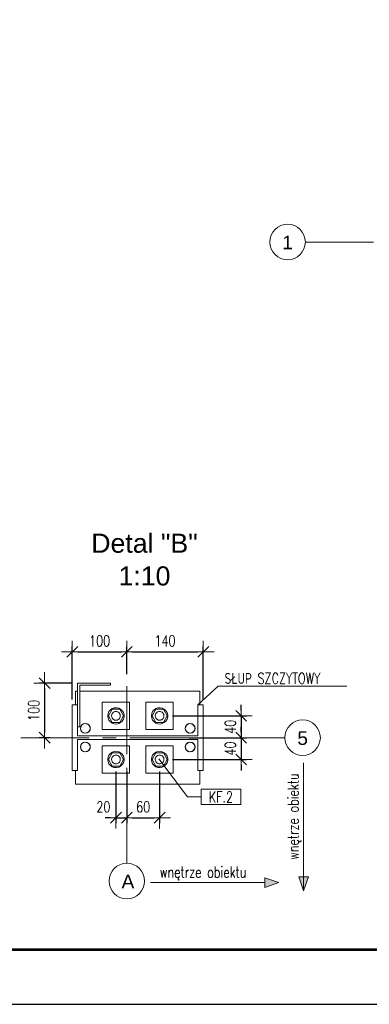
# Model space of a CAD drawing. Header units: millimetres. Extents: x 6807 to 7919, y 15387 to 15883.
# Tile 2 of 120: x 6908 to 6972, y 15387 to 15568. Entities that reach past the tile are written whole.
import ezdxf
from ezdxf.enums import TextEntityAlignment as Align

# ---------------------------------------------------------------- set-up
doc = ezdxf.new("R2010")
doc.units = ezdxf.units.MM
doc.header["$LTSCALE"] = 10
doc.linetypes.add('MITTE', pattern=[2, 1.25, -0.25, 0.25, -0.25])
doc.layers.get('Defpoints').update_dxf_attribs({"color": 1})
doc.layers.add('_FORMATKA', color=8, linetype='Continuous', plot=False)
for name, color, linetype, lineweight in [('_RAMKA', 7, 'Continuous', 35), ('PS_DIM', 4, 'Continuous', 13), ('PS_Object', 30, 'Continuous', 13), ('PS_Pos', 1, 'Continuous', 15), ('PS_SOLID', 7, 'Continuous', 30), ('PS_TEXT', 3, 'Continuous', 18)]:
    doc.layers.add(name, color=color, linetype=linetype, lineweight=lineweight)
doc.styles.add('ARIAL', font='arial.ttf')
doc.styles.add('simplex', font='simplex.shx', dxfattribs={"width": 0.75})
doc.dimstyles.new('1_10_SC', dxfattribs={"dimtxt": 2, "dimasz": 1, "dimexe": 1, "dimexo": 1, "dimgap": 1, "dimtad": 1, "dimdec": 0, "dimlfac": 10, "dimtxsty": 'simplex', "dimblk": 'dimznak', "dimcen": 2, "dimclrd": 256, "dimclre": 256, "dimclrt": 3, "dimadec": 1, "dimazin": 0, "dimtfac": 1, "dimtdec": 0, "dimtix": 1, "dimtmove": 2, "dimatfit": 3, "dimldrblk": 'dim-grot', "dimfxl": 1, "dimarcsym": 0})

# ---------------------------------------------------------------- blocks, each defined once
blk = doc.blocks.new('*U18')
at = {"layer": '_FORMATKA', "lineweight": -3}
blk.add_lwpolyline([(-1100, 0), (0, 0), (0, 420), (-1100, 420)], close=True, dxfattribs=at)
at = {"layer": '_RAMKA', "lineweight": -3, "const_width": 0.5}
blk.add_lwpolyline([(-1070, 10), (-10, 10), (-10, 410), (-1070, 410)], close=True, dxfattribs=at)
blk = doc.blocks.new('dimznak')
at = {"color": 0}
for points in [[(0, 2), (0, -2)], [(-2, 0), (2, 0)]]:
    blk.add_lwpolyline(points, dxfattribs=at)
at = {"color": 2}
blk.add_lwpolyline([(1, 1), (-1, -1)], dxfattribs=at)
blk = doc.blocks.new('*D147')
at = {"layer": 'Defpoints', "color": 0, "transparency": 16777216}
for p in [(6918.89, 15446.07), (6912.85, 15436.07), (6914.84, 15436.07)]:
    blk.add_point(p, dxfattribs=at)
at = {"layer": 'PS_DIM', "lineweight": -2, "transparency": 16777216}
for p, q in [((6917.89, 15446.07), (6911.85, 15446.07)), ((6912.85, 15445.07), (6912.85, 15437.07)), ((6913.84, 15436.07), (6911.85, 15436.07))]:
    blk.add_line(p, q, dxfattribs=at)
for p, rotation in [((6912.85, 15446.07), 90), ((6912.85, 15436.07), 270)]:
    blk.add_blockref('dimznak', p, dxfattribs=dict(at, rotation=rotation))
at = {"layer": 'PS_DIM', "color": 3, "transparency": 16777216, "insert": (6910.85, 15441.07), "char_height": 2, "attachment_point": 5, "rotation": 90, "style": 'simplex'}
blk.add_mtext('100', dxfattribs=at)
blk = doc.blocks.new('dim-grot')
blk.add_hatch(color=256).paths.add_polyline_path([(0, 0), (-2, 0.5), (-2, -0.5)])
blk.add_lwpolyline([(0, 0), (-2, 0.5), (-2, -0.5), (0, 0)])
blk = doc.blocks.new('*D148')
at = {"layer": 'Defpoints', "color": 0, "transparency": 16777216}
for p in [(6935.3, 15440.07), (6938.31, 15436.07), (6948.87, 15436.07)]:
    blk.add_point(p, dxfattribs=at)
at = {"layer": 'PS_DIM', "lineweight": -2, "transparency": 16777216}
for p, q in [((6948.87, 15441.07), (6948.87, 15442.07)), ((6936.3, 15440.07), (6949.87, 15440.07)), ((6948.87, 15440.07), (6948.87, 15436.07)), ((6939.31, 15436.07), (6949.87, 15436.07)), ((6948.87, 15435.07), (6948.87, 15434.07))]:
    blk.add_line(p, q, dxfattribs=at)
for p, rotation in [((6948.87, 15440.07), 270), ((6948.87, 15436.07), 90)]:
    blk.add_blockref('dimznak', p, dxfattribs=dict(at, rotation=rotation))
at = {"layer": 'PS_DIM', "color": 3, "transparency": 16777216, "insert": (6946.87, 15438.07), "char_height": 2, "attachment_point": 5, "rotation": 90, "style": 'simplex'}
blk.add_mtext('40', dxfattribs=at)
blk = doc.blocks.new('*D149')
at = {"layer": 'Defpoints', "color": 0, "transparency": 16777216}
for p in [(6938.31, 15436.07), (6935.3, 15432.07), (6948.87, 15432.07)]:
    blk.add_point(p, dxfattribs=at)
at = {"layer": 'PS_DIM', "lineweight": -2, "transparency": 16777216}
for p, q in [((6948.87, 15437.07), (6948.87, 15438.07)), ((6939.31, 15436.07), (6949.87, 15436.07)), ((6948.87, 15436.07), (6948.87, 15432.07)), ((6936.3, 15432.07), (6949.87, 15432.07)), ((6948.87, 15431.07), (6948.87, 15430.07))]:
    blk.add_line(p, q, dxfattribs=at)
for p, rotation in [((6948.87, 15436.07), 270), ((6948.87, 15432.07), 90)]:
    blk.add_blockref('dimznak', p, dxfattribs=dict(at, rotation=rotation))
at = {"layer": 'PS_DIM', "color": 3, "transparency": 16777216, "insert": (6946.87, 15434.07), "char_height": 2, "attachment_point": 5, "rotation": 90, "style": 'simplex'}
blk.add_mtext('40', dxfattribs=at)
blk = doc.blocks.new('*D150')
at = {"layer": 'Defpoints', "color": 0, "transparency": 16777216}
for p in [(6925.91, 15430.87), (6927.91, 15430.87), (6927.91, 15421.39)]:
    blk.add_point(p, dxfattribs=at)
at = {"layer": 'PS_DIM', "lineweight": -2, "transparency": 16777216}
for p, q in [((6925.91, 15429.87), (6925.91, 15420.39)), ((6927.91, 15429.87), (6927.91, 15420.39)), ((6924.91, 15421.39), (6923.91, 15421.39)), ((6925.91, 15421.39), (6927.91, 15421.39)), ((6928.91, 15421.39), (6929.91, 15421.39))]:
    blk.add_line(p, q, dxfattribs=at)
blk.add_blockref('dimznak', (6925.91, 15421.39), dxfattribs=at)
at = {"layer": 'PS_DIM', "lineweight": -2, "transparency": 16777216, "rotation": 180}
blk.add_blockref('dimznak', (6927.91, 15421.39), dxfattribs=at)
at = {"layer": 'PS_DIM', "color": 3, "transparency": 16777216, "insert": (6923.61, 15423.39), "char_height": 2, "attachment_point": 5, "style": 'simplex'}
blk.add_mtext('20', dxfattribs=at)
blk = doc.blocks.new('Przekrój')
at = {"layer": 'PS_DIM', "style": 'ARIAL', "flags": 4}
for tag, p in [('PRZEKRÓJ', (7.89, 7.75)), ('SKALA', (7.89, 1.75))]:
    blk.add_attdef(tag, text='', height=3.5, dxfattribs=at).set_placement(p, align=Align.MIDDLE_CENTER)
blk = doc.blocks.new('*X315')
at = {"color": 1}
for p, q in [((6933.76, 15432.16), (6939.03, 15425.21)), ((6939.03, 15425.21), (6941.53, 15425.21)), ((6948.83, 15426.61), (6941.53, 15426.61)), ((6941.53, 15426.61), (6941.53, 15423.81)), ((6948.83, 15423.81), (6948.83, 15426.61)), ((6941.53, 15423.81), (6948.83, 15423.81))]:
    blk.add_line(p, q, dxfattribs=at)
at = {"color": 30, "style": 'simplex', "width": 0.75}
blk.add_text('KF.2', height=2, dxfattribs=at).set_placement((6942.93, 15424.21))
blk = doc.blocks.new('*X316')
at = {"color": 1}
for p, q in [((6940.93, 15442.07), (6944.62, 15445.53)), ((6944.62, 15445.53), (6968.22, 15445.53))]:
    blk.add_line(p, q, dxfattribs=at)
at = {"color": 3, "style": 'simplex', "width": 0.75}
blk.add_text('SŁUP SZCZYTOWY ', height=2, dxfattribs=at).set_placement((6945.82, 15445.93))

msp = doc.modelspace()

# ---------------------------------------------------------------- hatches: boundary and pattern name
at = {"layer": 'PS_DIM'}
h = msp.add_hatch(color=2, dxfattribs=at)
h.dxf.hatch_style = 1
h.paths.add_polyline_path([(6960.314, 15410.552), (6959.421, 15410.552), (6960.314, 15407.991)])
h = msp.add_hatch(color=2, dxfattribs=at)
h.dxf.hatch_style = 1
h.paths.add_polyline_path([(6960.314, 15410.552), (6961.207, 15410.552), (6960.314, 15407.991)])
h = msp.add_hatch(color=2, dxfattribs=at)
h.dxf.hatch_style = 1
h.paths.add_polyline_path([(6953.209, 15409.501), (6953.209, 15410.394), (6955.769, 15409.501)])
h = msp.add_hatch(color=2, dxfattribs=at)
h.dxf.hatch_style = 1
h.paths.add_polyline_path([(6953.209, 15409.501), (6953.209, 15408.608), (6955.769, 15409.501)])

# ---------------------------------------------------------------- linework, layer by layer
at = {"layer": 'PS_DIM', "color": 2}
for p, q in [((6960.314, 15431.449), (6960.314, 15407.991)), ((6960.314, 15407.991), (6959.421, 15410.552)), ((6959.421, 15410.552), (6960.314, 15410.552)), ((6961.207, 15410.552), (6960.314, 15410.552)), ((6960.314, 15407.991), (6961.207, 15410.552)), ((6953.209, 15409.501), (6932.272, 15409.501)), ((6953.209, 15410.394), (6953.209, 15409.501)), ((6955.769, 15409.501), (6953.209, 15410.394)), ((6955.769, 15409.501), (6953.209, 15408.608)), ((6953.209, 15408.608), (6953.209, 15409.501))]:
    msp.add_line(p, q, dxfattribs=at)
at = {"layer": 'PS_Object', "color": 5, "linetype": 'MITTE'}
for p, q in [((6960.628, 15526.942, -0.807), (7681.149, 15526.942, -0.807)), ((6927.914, 15413.038), (6927.914, 15452.789)), ((6908.478, 15436.07), (6956.873, 15436.07))]:
    msp.add_line(p, q, dxfattribs=at)
at = {"layer": 'PS_Object', "color": 2}
for centre in [(6957.376, 15526.942, -0.807), (6960.125, 15436.07), (6927.914, 15409.786)]:
    msp.add_circle(centre, 3.252, dxfattribs=at)
at = {"layer": 'PS_SOLID', "linetype": 'Continuous', "lineweight": 13}
for p, q in [((6924.894, 15446.07), (6918.894, 15446.07)), ((6918.894, 15446.07), (6918.894, 15442.07)), ((6919.294, 15438.07), (6919.294, 15445.67)), ((6919.294, 15445.67), (6924.894, 15445.67)), ((6924.894, 15445.67), (6924.894, 15446.07)), ((6918.894, 15444.57), (6918.514, 15444.57)), ((6918.514, 15444.57), (6918.514, 15442.07)), ((6920.158, 15444.57), (6919.294, 15444.57)), ((6925.567, 15444.57), (6920.158, 15444.57)), ((6933.567, 15444.57), (6925.567, 15444.57)), ((6939.358, 15444.57), (6933.567, 15444.57)), ((6941.314, 15444.57), (6939.358, 15444.57)), ((6941.314, 15442.07), (6941.314, 15444.57)), ((6918.894, 15442.07), (6917.914, 15442.07)), ((6917.914, 15442.07), (6917.914, 15430.07)), ((6918.894, 15438.07), (6918.894, 15442.07)), ((6926.07, 15442.57), (6923.414, 15442.57)), ((6923.414, 15442.57), (6923.414, 15437.57)), ((6928.414, 15442.57), (6926.07, 15442.57)), ((6928.414, 15437.57), (6928.414, 15442.57)), ((6934.07, 15442.57), (6931.414, 15442.57)), ((6931.414, 15442.57), (6931.414, 15437.57)), ((6936.414, 15442.57), (6934.07, 15442.57)), ((6936.414, 15437.57), (6936.414, 15442.57)), ((6941.914, 15442.07), (6940.934, 15442.07)), ((6940.934, 15442.07), (6940.934, 15436.38)), ((6941.914, 15436.47), (6941.914, 15442.07)), ((6918.894, 15436.38), (6918.894, 15438.07)), ((6918.894, 15438.07), (6919.294, 15438.07)), ((6919.414, 15437.77), (6919.624, 15438.349)), ((6919.624, 15437.192), (6919.414, 15437.77)), ((6919.624, 15438.349), (6920.158, 15438.656)), ((6920.158, 15438.656), (6920.764, 15438.55)), ((6920.764, 15438.55), (6921.16, 15438.078)), ((6921.16, 15438.078), (6921.16, 15437.462)), ((6938.614, 15437.77), (6938.824, 15438.349)), ((6938.824, 15437.192), (6938.614, 15437.77)), ((6938.824, 15438.349), (6939.358, 15438.656)), ((6939.358, 15438.656), (6939.964, 15438.55)), ((6939.964, 15438.55), (6940.36, 15438.078)), ((6940.36, 15438.078), (6940.36, 15437.462)), ((6940.934, 15436.38), (6918.894, 15436.38)), ((6920.158, 15436.884), (6919.624, 15437.192)), ((6920.764, 15436.991), (6920.158, 15436.884)), ((6921.16, 15437.462), (6920.764, 15436.991)), ((6923.414, 15437.57), (6928.414, 15437.57)), ((6931.414, 15437.57), (6936.414, 15437.57)), ((6939.358, 15436.884), (6938.824, 15437.192)), ((6939.964, 15436.991), (6939.358, 15436.884)), ((6940.36, 15437.462), (6939.964, 15436.991)), ((6941.914, 15435.67), (6941.914, 15436.47)), ((6918.894, 15430.07), (6918.894, 15435.76)), ((6918.894, 15435.76), (6940.934, 15435.76)), ((6919.414, 15434.37), (6919.624, 15434.949)), ((6919.624, 15433.792), (6919.414, 15434.37)), ((6919.624, 15434.949), (6920.158, 15435.256)), ((6920.158, 15435.256), (6920.764, 15435.15)), ((6920.764, 15435.15), (6921.16, 15434.678)), ((6921.16, 15434.062), (6920.764, 15433.591)), ((6921.16, 15434.678), (6921.16, 15434.062)), ((6926.07, 15434.57), (6923.414, 15434.57)), ((6923.414, 15434.57), (6923.414, 15429.57)), ((6928.414, 15434.57), (6926.07, 15434.57)), ((6928.414, 15429.57), (6928.414, 15434.57)), ((6934.07, 15434.57), (6931.414, 15434.57)), ((6931.414, 15434.57), (6931.414, 15429.57)), ((6936.414, 15434.57), (6934.07, 15434.57)), ((6936.414, 15429.57), (6936.414, 15434.57)), ((6938.614, 15434.37), (6938.824, 15434.949)), ((6938.824, 15433.792), (6938.614, 15434.37)), ((6938.824, 15434.949), (6939.358, 15435.256)), ((6939.358, 15435.256), (6939.964, 15435.15)), ((6939.964, 15435.15), (6940.36, 15434.678)), ((6940.36, 15434.062), (6939.964, 15433.591)), ((6940.36, 15434.678), (6940.36, 15434.062)), ((6940.934, 15435.76), (6940.934, 15430.07)), ((6941.914, 15430.07), (6941.914, 15435.67)), ((6920.158, 15433.484), (6919.624, 15433.792)), ((6920.764, 15433.591), (6920.158, 15433.484)), ((6939.358, 15433.484), (6938.824, 15433.792)), ((6939.964, 15433.591), (6939.358, 15433.484)), ((6917.914, 15430.07), (6918.894, 15430.07)), ((6918.514, 15430.07), (6918.514, 15427.57)), ((6923.414, 15429.57), (6928.414, 15429.57)), ((6931.414, 15429.57), (6936.414, 15429.57)), ((6940.934, 15430.07), (6941.914, 15430.07)), ((6941.314, 15427.57), (6941.314, 15430.07)), ((6918.514, 15427.57), (6941.314, 15427.57))]:
    msp.add_line(p, q, dxfattribs=at)
at = {"layer": 'PS_SOLID', "color": 3, "linetype": 'Continuous', "lineweight": 13}
for p, q in [((6925.221, 15441.27), (6924.528, 15440.07)), ((6925.224, 15441.402), (6924.89, 15441.166)), ((6925.968, 15441.27), (6925.221, 15441.27)), ((6925.609, 15441.539), (6925.224, 15441.402)), ((6926.016, 15441.567), (6925.609, 15441.539)), ((6926.607, 15441.27), (6925.968, 15441.27)), ((6926.416, 15441.484), (6926.016, 15441.567)), ((6926.779, 15441.296), (6926.416, 15441.484)), ((6927.3, 15440.07), (6926.607, 15441.27)), ((6927.077, 15441.017), (6926.779, 15441.296)), ((6933.221, 15441.27), (6932.528, 15440.07)), ((6933.224, 15441.402), (6932.89, 15441.166)), ((6933.968, 15441.27), (6933.221, 15441.27)), ((6933.609, 15441.539), (6933.224, 15441.402)), ((6934.016, 15441.567), (6933.609, 15441.539)), ((6934.607, 15441.27), (6933.968, 15441.27)), ((6934.416, 15441.484), (6934.016, 15441.567)), ((6934.779, 15441.296), (6934.416, 15441.484)), ((6935.3, 15440.07), (6934.607, 15441.27)), ((6935.077, 15441.017), (6934.779, 15441.296)), ((6924.469, 15440.475), (6924.414, 15440.07)), ((6924.414, 15440.07), (6924.469, 15439.665)), ((6924.632, 15440.849), (6924.469, 15440.475)), ((6924.469, 15439.665), (6924.632, 15439.291)), ((6924.528, 15440.07), (6925.221, 15438.87)), ((6924.89, 15441.166), (6924.632, 15440.849)), ((6925.114, 15440.07), (6925.119, 15440.106)), ((6925.116, 15440.054), (6925.114, 15440.07)), ((6925.123, 15440.191), (6925.115, 15440.03)), ((6925.115, 15440.03), (6925.139, 15439.87)), ((6925.164, 15440.348), (6925.123, 15440.191)), ((6925.139, 15440.252), (6925.144, 15440.286)), ((6925.139, 15439.87), (6925.196, 15439.718)), ((6925.144, 15439.854), (6925.143, 15439.861)), ((6925.144, 15440.286), (6925.154, 15440.309)), ((6925.154, 15439.83), (6925.144, 15439.854)), ((6925.235, 15440.493), (6925.164, 15440.348)), ((6925.196, 15439.718), (6925.281, 15439.58)), ((6925.23, 15439.654), (6925.219, 15439.68)), ((6925.223, 15440.469), (6925.23, 15440.486)), ((6925.23, 15440.486), (6925.233, 15440.489)), ((6925.23, 15440.486), (6925.233, 15440.489)), ((6925.251, 15439.629), (6925.23, 15439.654)), ((6925.334, 15440.621), (6925.235, 15440.493)), ((6925.281, 15439.58), (6925.393, 15439.463)), ((6925.457, 15440.727), (6925.334, 15440.621)), ((6925.368, 15439.485), (6925.346, 15439.513)), ((6925.356, 15440.64), (6925.368, 15440.655)), ((6925.368, 15440.655), (6925.397, 15440.676)), ((6925.379, 15439.477), (6925.368, 15439.485)), ((6925.393, 15439.463), (6925.526, 15439.371)), ((6925.598, 15440.805), (6925.457, 15440.727)), ((6925.517, 15440.76), (6925.546, 15440.78)), ((6925.546, 15440.78), (6925.567, 15440.788)), ((6925.753, 15440.854), (6925.598, 15440.805)), ((6925.747, 15440.852), (6925.751, 15440.853)), ((6925.751, 15440.853), (6925.752, 15440.853)), ((6925.914, 15440.87), (6925.753, 15440.854)), ((6926.075, 15440.854), (6925.914, 15440.87)), ((6925.947, 15440.867), (6925.968, 15440.868)), ((6925.968, 15440.868), (6926.003, 15440.861)), ((6926.229, 15440.805), (6926.075, 15440.854)), ((6926.147, 15440.831), (6926.182, 15440.824)), ((6926.182, 15440.824), (6926.2, 15440.815)), ((6926.371, 15440.727), (6926.229, 15440.805)), ((6926.302, 15439.371), (6926.435, 15439.463)), ((6926.375, 15439.417), (6926.347, 15439.402)), ((6926.494, 15440.621), (6926.371, 15440.727)), ((6926.373, 15440.725), (6926.375, 15440.724)), ((6926.375, 15440.724), (6926.384, 15440.715)), ((6926.396, 15439.436), (6926.375, 15439.417)), ((6926.435, 15439.463), (6926.546, 15439.58)), ((6926.593, 15440.493), (6926.494, 15440.621)), ((6926.534, 15439.565), (6926.513, 15439.545)), ((6926.517, 15440.591), (6926.534, 15440.575)), ((6926.534, 15440.575), (6926.552, 15440.546)), ((6926.539, 15439.572), (6926.534, 15439.565)), ((6926.546, 15439.58), (6926.632, 15439.718)), ((6926.664, 15440.348), (6926.593, 15440.493)), ((6926.607, 15438.87), (6927.3, 15440.07)), ((6926.629, 15440.42), (6926.648, 15440.389)), ((6926.632, 15439.718), (6926.688, 15439.87)), ((6926.648, 15439.751), (6926.64, 15439.738)), ((6926.648, 15440.389), (6926.652, 15440.372)), ((6926.657, 15439.786), (6926.648, 15439.751)), ((6926.705, 15440.191), (6926.664, 15440.348)), ((6926.688, 15439.87), (6926.713, 15440.03)), ((6926.706, 15439.961), (6926.697, 15439.929)), ((6926.713, 15440.03), (6926.705, 15440.191)), ((6926.705, 15440.184), (6926.706, 15440.179)), ((6926.706, 15440.179), (6926.706, 15440.156)), ((6926.706, 15439.988), (6926.706, 15439.961)), ((6927.29, 15440.668), (6927.077, 15441.017)), ((6927.077, 15439.123), (6927.29, 15439.473)), ((6927.4, 15440.274), (6927.29, 15440.668)), ((6927.29, 15439.473), (6927.4, 15439.866)), ((6927.4, 15440.07), (6927.4, 15440.274)), ((6927.4, 15439.866), (6927.4, 15440.07)), ((6932.469, 15440.475), (6932.414, 15440.07)), ((6932.414, 15440.07), (6932.469, 15439.665)), ((6932.632, 15440.849), (6932.469, 15440.475)), ((6932.469, 15439.665), (6932.632, 15439.291)), ((6932.528, 15440.07), (6933.221, 15438.87)), ((6932.89, 15441.166), (6932.632, 15440.849)), ((6933.114, 15440.07), (6933.119, 15440.106)), ((6933.116, 15440.054), (6933.114, 15440.07)), ((6933.123, 15440.191), (6933.115, 15440.03)), ((6933.115, 15440.03), (6933.139, 15439.87)), ((6933.164, 15440.348), (6933.123, 15440.191)), ((6933.139, 15440.252), (6933.144, 15440.286)), ((6933.139, 15439.87), (6933.196, 15439.718)), ((6933.144, 15439.854), (6933.143, 15439.861)), ((6933.144, 15440.286), (6933.154, 15440.309)), ((6933.154, 15439.83), (6933.144, 15439.854)), ((6933.235, 15440.493), (6933.164, 15440.348)), ((6933.196, 15439.718), (6933.281, 15439.58)), ((6933.23, 15439.654), (6933.219, 15439.68)), ((6933.223, 15440.469), (6933.23, 15440.486)), ((6933.23, 15440.486), (6933.233, 15440.489)), ((6933.251, 15439.629), (6933.23, 15439.654)), ((6933.334, 15440.621), (6933.235, 15440.493)), ((6933.281, 15439.58), (6933.393, 15439.463)), ((6933.457, 15440.727), (6933.334, 15440.621)), ((6933.368, 15439.485), (6933.346, 15439.513)), ((6933.356, 15440.64), (6933.368, 15440.655)), ((6933.368, 15440.655), (6933.397, 15440.676)), ((6933.379, 15439.477), (6933.368, 15439.485)), ((6933.393, 15439.463), (6933.526, 15439.371)), ((6933.598, 15440.805), (6933.457, 15440.727)), ((6933.517, 15440.76), (6933.546, 15440.78)), ((6933.546, 15440.78), (6933.567, 15440.788)), ((6933.753, 15440.854), (6933.598, 15440.805)), ((6933.747, 15440.852), (6933.751, 15440.853)), ((6933.751, 15440.853), (6933.752, 15440.853)), ((6933.914, 15440.87), (6933.753, 15440.854)), ((6934.075, 15440.854), (6933.914, 15440.87)), ((6933.947, 15440.867), (6933.968, 15440.868)), ((6933.968, 15440.868), (6934.003, 15440.861)), ((6934.229, 15440.805), (6934.075, 15440.854)), ((6934.147, 15440.831), (6934.182, 15440.824)), ((6934.182, 15440.824), (6934.2, 15440.815)), ((6934.371, 15440.727), (6934.229, 15440.805)), ((6934.302, 15439.371), (6934.435, 15439.463)), ((6934.375, 15439.417), (6934.347, 15439.402)), ((6934.494, 15440.621), (6934.371, 15440.727)), ((6934.373, 15440.725), (6934.375, 15440.724)), ((6934.375, 15440.724), (6934.384, 15440.715)), ((6934.396, 15439.436), (6934.375, 15439.417)), ((6934.435, 15439.463), (6934.546, 15439.58)), ((6934.593, 15440.493), (6934.494, 15440.621)), ((6934.534, 15439.565), (6934.513, 15439.545)), ((6934.517, 15440.591), (6934.534, 15440.575)), ((6934.534, 15440.575), (6934.552, 15440.546)), ((6934.539, 15439.572), (6934.534, 15439.565)), ((6934.546, 15439.58), (6934.632, 15439.718)), ((6934.664, 15440.348), (6934.593, 15440.493)), ((6934.607, 15438.87), (6935.3, 15440.07)), ((6934.629, 15440.42), (6934.648, 15440.389)), ((6934.632, 15439.718), (6934.688, 15439.87)), ((6934.648, 15439.751), (6934.64, 15439.738)), ((6934.648, 15440.389), (6934.652, 15440.372)), ((6934.657, 15439.786), (6934.648, 15439.751)), ((6934.705, 15440.191), (6934.664, 15440.348)), ((6934.688, 15439.87), (6934.713, 15440.03)), ((6934.706, 15439.961), (6934.697, 15439.929)), ((6934.713, 15440.03), (6934.705, 15440.191)), ((6934.705, 15440.184), (6934.706, 15440.179)), ((6934.706, 15440.179), (6934.706, 15440.156)), ((6934.706, 15439.988), (6934.706, 15439.961)), ((6935.29, 15440.668), (6935.077, 15441.017)), ((6935.077, 15439.123), (6935.29, 15439.473)), ((6935.4, 15440.274), (6935.29, 15440.668)), ((6935.29, 15439.473), (6935.4, 15439.866)), ((6935.4, 15440.07), (6935.4, 15440.274)), ((6935.4, 15439.866), (6935.4, 15440.07)), ((6924.632, 15439.291), (6924.89, 15438.974)), ((6924.89, 15438.974), (6925.224, 15438.738)), ((6925.221, 15438.87), (6926.607, 15438.87)), ((6925.224, 15438.738), (6925.609, 15438.601)), ((6925.526, 15439.371), (6925.674, 15439.307)), ((6925.546, 15439.36), (6925.538, 15439.365)), ((6925.575, 15439.349), (6925.546, 15439.36)), ((6925.609, 15438.601), (6926.016, 15438.574)), ((6925.674, 15439.307), (6925.833, 15439.274)), ((6925.751, 15439.287), (6925.723, 15439.297)), ((6925.782, 15439.285), (6925.751, 15439.287)), ((6925.833, 15439.274), (6925.995, 15439.274)), ((6925.968, 15439.272), (6925.936, 15439.274)), ((6925.979, 15439.274), (6925.968, 15439.272)), ((6925.995, 15439.274), (6926.153, 15439.307)), ((6926.016, 15438.574), (6926.416, 15438.657)), ((6926.153, 15439.307), (6926.302, 15439.371)), ((6926.182, 15439.316), (6926.17, 15439.314)), ((6926.212, 15439.332), (6926.182, 15439.316)), ((6926.416, 15438.657), (6926.779, 15438.845)), ((6926.779, 15438.845), (6927.077, 15439.123)), ((6932.632, 15439.291), (6932.89, 15438.974)), ((6932.89, 15438.974), (6933.224, 15438.738)), ((6933.221, 15438.87), (6934.607, 15438.87)), ((6933.224, 15438.738), (6933.609, 15438.601)), ((6933.526, 15439.371), (6933.674, 15439.307)), ((6933.546, 15439.36), (6933.538, 15439.365)), ((6933.575, 15439.349), (6933.546, 15439.36)), ((6933.609, 15438.601), (6934.016, 15438.574)), ((6933.674, 15439.307), (6933.833, 15439.274)), ((6933.751, 15439.287), (6933.723, 15439.297)), ((6933.782, 15439.285), (6933.751, 15439.287)), ((6933.833, 15439.274), (6933.995, 15439.274)), ((6933.968, 15439.272), (6933.936, 15439.274)), ((6933.979, 15439.274), (6933.968, 15439.272)), ((6933.995, 15439.274), (6934.153, 15439.307)), ((6934.016, 15438.574), (6934.416, 15438.657)), ((6934.153, 15439.307), (6934.302, 15439.371)), ((6934.182, 15439.316), (6934.17, 15439.314)), ((6934.212, 15439.332), (6934.182, 15439.316)), ((6934.416, 15438.657), (6934.779, 15438.845)), ((6934.779, 15438.845), (6935.077, 15439.123)), ((6924.469, 15432.475), (6924.414, 15432.07)), ((6924.632, 15432.849), (6924.469, 15432.475)), ((6925.221, 15433.27), (6924.528, 15432.07)), ((6924.89, 15433.166), (6924.632, 15432.849)), ((6925.224, 15433.402), (6924.89, 15433.166)), ((6925.164, 15432.348), (6925.123, 15432.191)), ((6925.139, 15432.252), (6925.144, 15432.286)), ((6925.144, 15432.286), (6925.154, 15432.309)), ((6925.235, 15432.493), (6925.164, 15432.348)), ((6925.968, 15433.27), (6925.221, 15433.27)), ((6925.223, 15432.469), (6925.23, 15432.486)), ((6925.609, 15433.539), (6925.224, 15433.402)), ((6925.23, 15432.486), (6925.233, 15432.489)), ((6925.23, 15432.486), (6925.233, 15432.489)), ((6925.334, 15432.621), (6925.235, 15432.493)), ((6925.457, 15432.727), (6925.334, 15432.621)), ((6925.356, 15432.64), (6925.368, 15432.655)), ((6925.368, 15432.655), (6925.397, 15432.676)), ((6925.598, 15432.805), (6925.457, 15432.727)), ((6925.517, 15432.76), (6925.546, 15432.78)), ((6925.546, 15432.78), (6925.567, 15432.788)), ((6925.753, 15432.854), (6925.598, 15432.805)), ((6926.016, 15433.567), (6925.609, 15433.539)), ((6925.747, 15432.852), (6925.751, 15432.853)), ((6925.751, 15432.853), (6925.752, 15432.853)), ((6925.914, 15432.87), (6925.753, 15432.854)), ((6926.075, 15432.854), (6925.914, 15432.87)), ((6925.947, 15432.867), (6925.968, 15432.868)), ((6926.607, 15433.27), (6925.968, 15433.27)), ((6925.968, 15432.868), (6926.003, 15432.861)), ((6926.416, 15433.484), (6926.016, 15433.567)), ((6926.229, 15432.805), (6926.075, 15432.854)), ((6926.147, 15432.831), (6926.182, 15432.824)), ((6926.182, 15432.824), (6926.2, 15432.815)), ((6926.371, 15432.727), (6926.229, 15432.805)), ((6926.494, 15432.621), (6926.371, 15432.727)), ((6926.373, 15432.725), (6926.375, 15432.724)), ((6926.375, 15432.724), (6926.384, 15432.715)), ((6926.779, 15433.296), (6926.416, 15433.484)), ((6926.593, 15432.493), (6926.494, 15432.621)), ((6926.517, 15432.591), (6926.534, 15432.575)), ((6926.534, 15432.575), (6926.552, 15432.546)), ((6926.664, 15432.348), (6926.593, 15432.493)), ((6927.3, 15432.07), (6926.607, 15433.27)), ((6926.629, 15432.42), (6926.648, 15432.389)), ((6926.648, 15432.389), (6926.652, 15432.372)), ((6926.705, 15432.191), (6926.664, 15432.348)), ((6927.077, 15433.017), (6926.779, 15433.296)), ((6927.29, 15432.668), (6927.077, 15433.017)), ((6927.4, 15432.274), (6927.29, 15432.668)), ((6927.4, 15432.07), (6927.4, 15432.274)), ((6932.469, 15432.475), (6932.414, 15432.07)), ((6932.632, 15432.849), (6932.469, 15432.475)), ((6933.221, 15433.27), (6932.528, 15432.07)), ((6932.89, 15433.166), (6932.632, 15432.849)), ((6933.224, 15433.402), (6932.89, 15433.166)), ((6933.164, 15432.348), (6933.123, 15432.191)), ((6933.139, 15432.252), (6933.144, 15432.286)), ((6933.144, 15432.286), (6933.154, 15432.309)), ((6933.235, 15432.493), (6933.164, 15432.348)), ((6933.968, 15433.27), (6933.221, 15433.27)), ((6933.223, 15432.469), (6933.23, 15432.486)), ((6933.609, 15433.539), (6933.224, 15433.402)), ((6933.23, 15432.486), (6933.233, 15432.489)), ((6933.23, 15432.486), (6933.233, 15432.489)), ((6933.334, 15432.621), (6933.235, 15432.493)), ((6933.457, 15432.727), (6933.334, 15432.621)), ((6933.356, 15432.64), (6933.368, 15432.655)), ((6933.368, 15432.655), (6933.397, 15432.676)), ((6933.598, 15432.805), (6933.457, 15432.727)), ((6933.517, 15432.76), (6933.546, 15432.78)), ((6933.546, 15432.78), (6933.567, 15432.788)), ((6933.753, 15432.854), (6933.598, 15432.805)), ((6934.016, 15433.567), (6933.609, 15433.539)), ((6933.747, 15432.852), (6933.751, 15432.853)), ((6933.751, 15432.853), (6933.752, 15432.853)), ((6933.914, 15432.87), (6933.753, 15432.854)), ((6934.075, 15432.854), (6933.914, 15432.87)), ((6933.947, 15432.867), (6933.968, 15432.868)), ((6934.607, 15433.27), (6933.968, 15433.27)), ((6933.968, 15432.868), (6934.003, 15432.861)), ((6934.416, 15433.484), (6934.016, 15433.567)), ((6934.229, 15432.805), (6934.075, 15432.854)), ((6934.147, 15432.831), (6934.182, 15432.824)), ((6934.182, 15432.824), (6934.2, 15432.815)), ((6934.371, 15432.727), (6934.229, 15432.805)), ((6934.494, 15432.621), (6934.371, 15432.727)), ((6934.373, 15432.725), (6934.375, 15432.724)), ((6934.375, 15432.724), (6934.384, 15432.715)), ((6934.779, 15433.296), (6934.416, 15433.484)), ((6934.593, 15432.493), (6934.494, 15432.621)), ((6934.517, 15432.591), (6934.534, 15432.575)), ((6934.534, 15432.575), (6934.552, 15432.546)), ((6934.664, 15432.348), (6934.593, 15432.493)), ((6935.3, 15432.07), (6934.607, 15433.27)), ((6934.629, 15432.42), (6934.648, 15432.389)), ((6934.648, 15432.389), (6934.652, 15432.372)), ((6934.705, 15432.191), (6934.664, 15432.348)), ((6935.077, 15433.017), (6934.779, 15433.296)), ((6935.29, 15432.668), (6935.077, 15433.017)), ((6935.4, 15432.274), (6935.29, 15432.668)), ((6935.4, 15432.07), (6935.4, 15432.274)), ((6924.414, 15432.07), (6924.469, 15431.665)), ((6924.469, 15431.665), (6924.632, 15431.291)), ((6924.528, 15432.07), (6925.221, 15430.87)), ((6924.632, 15431.291), (6924.89, 15430.974)), ((6924.89, 15430.974), (6925.224, 15430.738)), ((6925.114, 15432.07), (6925.119, 15432.106)), ((6925.116, 15432.054), (6925.114, 15432.07)), ((6925.123, 15432.191), (6925.115, 15432.03)), ((6925.115, 15432.03), (6925.139, 15431.87)), ((6925.139, 15431.87), (6925.196, 15431.718)), ((6925.144, 15431.854), (6925.143, 15431.861)), ((6925.154, 15431.83), (6925.144, 15431.854)), ((6925.196, 15431.718), (6925.281, 15431.58)), ((6925.23, 15431.654), (6925.219, 15431.68)), ((6925.221, 15430.87), (6926.607, 15430.87)), ((6925.224, 15430.738), (6925.609, 15430.601)), ((6925.251, 15431.629), (6925.23, 15431.654)), ((6925.281, 15431.58), (6925.393, 15431.463)), ((6925.368, 15431.485), (6925.346, 15431.513)), ((6925.379, 15431.477), (6925.368, 15431.485)), ((6925.393, 15431.463), (6925.526, 15431.371)), ((6925.526, 15431.371), (6925.674, 15431.307)), ((6925.546, 15431.36), (6925.538, 15431.365)), ((6925.575, 15431.349), (6925.546, 15431.36)), ((6925.609, 15430.601), (6926.016, 15430.574)), ((6925.674, 15431.307), (6925.833, 15431.274)), ((6925.751, 15431.287), (6925.723, 15431.297)), ((6925.782, 15431.285), (6925.751, 15431.287)), ((6925.833, 15431.274), (6925.995, 15431.274)), ((6925.968, 15431.272), (6925.936, 15431.274)), ((6925.979, 15431.274), (6925.968, 15431.272)), ((6925.995, 15431.274), (6926.153, 15431.307)), ((6926.016, 15430.574), (6926.416, 15430.657)), ((6926.153, 15431.307), (6926.302, 15431.371)), ((6926.182, 15431.316), (6926.17, 15431.314)), ((6926.212, 15431.332), (6926.182, 15431.316)), ((6926.302, 15431.371), (6926.435, 15431.463)), ((6926.375, 15431.417), (6926.347, 15431.402)), ((6926.396, 15431.436), (6926.375, 15431.417)), ((6926.416, 15430.657), (6926.779, 15430.845)), ((6926.435, 15431.463), (6926.546, 15431.58)), ((6926.534, 15431.565), (6926.513, 15431.545)), ((6926.539, 15431.572), (6926.534, 15431.565)), ((6926.546, 15431.58), (6926.632, 15431.718)), ((6926.607, 15430.87), (6927.3, 15432.07)), ((6926.632, 15431.718), (6926.688, 15431.87)), ((6926.648, 15431.751), (6926.64, 15431.738)), ((6926.657, 15431.786), (6926.648, 15431.751)), ((6926.688, 15431.87), (6926.713, 15432.03)), ((6926.706, 15431.961), (6926.697, 15431.929)), ((6926.713, 15432.03), (6926.705, 15432.191)), ((6926.705, 15432.184), (6926.706, 15432.179)), ((6926.706, 15432.179), (6926.706, 15432.156)), ((6926.706, 15431.988), (6926.706, 15431.961)), ((6926.779, 15430.845), (6927.077, 15431.123)), ((6927.077, 15431.123), (6927.29, 15431.473)), ((6927.29, 15431.473), (6927.4, 15431.866)), ((6927.4, 15431.866), (6927.4, 15432.07)), ((6932.414, 15432.07), (6932.469, 15431.665)), ((6932.469, 15431.665), (6932.632, 15431.291)), ((6932.528, 15432.07), (6933.221, 15430.87)), ((6932.632, 15431.291), (6932.89, 15430.974)), ((6932.89, 15430.974), (6933.224, 15430.738)), ((6933.114, 15432.07), (6933.119, 15432.106)), ((6933.116, 15432.054), (6933.114, 15432.07)), ((6933.123, 15432.191), (6933.115, 15432.03)), ((6933.115, 15432.03), (6933.139, 15431.87)), ((6933.139, 15431.87), (6933.196, 15431.718)), ((6933.144, 15431.854), (6933.143, 15431.861)), ((6933.154, 15431.83), (6933.144, 15431.854)), ((6933.196, 15431.718), (6933.281, 15431.58)), ((6933.23, 15431.654), (6933.219, 15431.68)), ((6933.221, 15430.87), (6934.607, 15430.87)), ((6933.224, 15430.738), (6933.609, 15430.601)), ((6933.251, 15431.629), (6933.23, 15431.654)), ((6933.281, 15431.58), (6933.393, 15431.463)), ((6933.368, 15431.485), (6933.346, 15431.513)), ((6933.379, 15431.477), (6933.368, 15431.485)), ((6933.393, 15431.463), (6933.526, 15431.371)), ((6933.526, 15431.371), (6933.674, 15431.307)), ((6933.546, 15431.36), (6933.538, 15431.365)), ((6933.575, 15431.349), (6933.546, 15431.36)), ((6933.609, 15430.601), (6934.016, 15430.574)), ((6933.674, 15431.307), (6933.833, 15431.274)), ((6933.751, 15431.287), (6933.723, 15431.297)), ((6933.782, 15431.285), (6933.751, 15431.287)), ((6933.833, 15431.274), (6933.995, 15431.274)), ((6933.968, 15431.272), (6933.936, 15431.274)), ((6933.979, 15431.274), (6933.968, 15431.272)), ((6933.995, 15431.274), (6934.153, 15431.307)), ((6934.016, 15430.574), (6934.416, 15430.657)), ((6934.153, 15431.307), (6934.302, 15431.371)), ((6934.182, 15431.316), (6934.17, 15431.314)), ((6934.212, 15431.332), (6934.182, 15431.316)), ((6934.302, 15431.371), (6934.435, 15431.463)), ((6934.375, 15431.417), (6934.347, 15431.402)), ((6934.396, 15431.436), (6934.375, 15431.417)), ((6934.416, 15430.657), (6934.779, 15430.845)), ((6934.435, 15431.463), (6934.546, 15431.58)), ((6934.534, 15431.565), (6934.513, 15431.545)), ((6934.539, 15431.572), (6934.534, 15431.565)), ((6934.546, 15431.58), (6934.632, 15431.718)), ((6934.607, 15430.87), (6935.3, 15432.07)), ((6934.632, 15431.718), (6934.688, 15431.87)), ((6934.648, 15431.751), (6934.64, 15431.738)), ((6934.657, 15431.786), (6934.648, 15431.751)), ((6934.688, 15431.87), (6934.713, 15432.03)), ((6934.706, 15431.961), (6934.697, 15431.929)), ((6934.713, 15432.03), (6934.705, 15432.191)), ((6934.705, 15432.184), (6934.706, 15432.179)), ((6934.706, 15432.179), (6934.706, 15432.156)), ((6934.706, 15431.988), (6934.706, 15431.961)), ((6934.779, 15430.845), (6935.077, 15431.123)), ((6935.077, 15431.123), (6935.29, 15431.473)), ((6935.29, 15431.473), (6935.4, 15431.866)), ((6935.4, 15431.866), (6935.4, 15432.07))]:
    msp.add_line(p, q, dxfattribs=at)
at = {"layer": 'PS_SOLID', "linetype": 'Continuous', "lineweight": 13}
for centre in [(6920.314, 15437.77), (6939.514, 15437.77), (6920.314, 15434.37), (6939.514, 15434.37)]:
    msp.add_circle(centre, 0.9, dxfattribs=at)

# ---------------------------------------------------------------- block references
at = {"layer": 'PS_DIM'}
msp.add_blockref('*U18', (7913.346, 15387.186), dxfattribs=at)
ref = msp.add_blockref('Przekrój', (6923.26, 15463.973), dxfattribs=at)
ref.add_attrib('PRZEKRÓJ', 'Detal "B"', dxfattribs={"layer": 'PS_TEXT', "height": 3.5, "style": 'ARIAL'}).set_placement((6931.146, 15471.723), align=Align.MIDDLE_CENTER)
ref.add_attrib('SKALA', '1:10', dxfattribs={"layer": 'PS_TEXT', "height": 3.5, "style": 'ARIAL'}).set_placement((6931.146, 15465.723), align=Align.MIDDLE_CENTER)
at = {"layer": 'PS_Pos'}
for name in ['*X316', '*X315']:
    msp.add_blockref(name, (0, 0), dxfattribs=at)

# ---------------------------------------------------------------- texts
at = {"layer": 'PS_DIM', "color": 2, "insert": (6958.631, 15421.597), "char_height": 2, "attachment_point": 5, "rotation": 90, "style": 'simplex'}
msp.add_mtext('wnętrze obiektu', dxfattribs=at)
at = {"layer": 'PS_DIM', "color": 2, "insert": (6941.891, 15411.184), "char_height": 2, "attachment_point": 5, "style": 'simplex'}
msp.add_mtext('wnętrze obiektu', dxfattribs=at)
at = {"layer": 'PS_Object', "color": 3, "style": 'ARIAL'}
for s, p in [('1', (6956.41, 15525.612, -0.807)), ('5', (6959.159, 15434.74)), ('A', (6926.948, 15408.457))]:
    msp.add_text(s, height=2.5, dxfattribs=at).set_placement(p)

# ---------------------------------------------------------------- dimensions: what is measured, and where the dimension line sits
at = {"layer": 'PS_DIM'}
for base, p1, p2 in [((6927.914, 15451.807), (6917.914, 15442.07), (6927.914, 15446.698)), ((6941.914, 15451.807), (6927.914, 15446.698), (6941.914, 15442.07)), ((6933.914, 15421.385), (6927.914, 15430.87), (6933.914, 15430.87))]:
    msp.add_linear_dim(base=base, p1=p1, p2=p2, dimstyle='1_10_SC', dxfattribs=at).render()
for base, p1, p2, picture, middle in [((6912.854, 15436.07), (6918.894, 15446.07), (6914.836, 15436.07), '*D147', (6910.854, 15441.07)), ((6948.875, 15436.07), (6935.3, 15440.07), (6938.311, 15436.07), '*D148', (6946.875, 15438.07)), ((6948.875, 15432.07), (6938.311, 15436.07), (6935.3, 15432.07), '*D149', (6946.875, 15434.07))]:
    dim = msp.add_linear_dim(base=base, p1=p1, p2=p2, angle=90, dimstyle='1_10_SC', dxfattribs=at)
    dim.commit()
    dim.dimension.update_dxf_attribs({"geometry": picture, "text_midpoint": middle})
dim = msp.add_linear_dim(base=(6927.914, 15421.385), p1=(6925.914, 15430.87), p2=(6927.914, 15430.87), dimstyle='1_10_SC', dxfattribs=at)
dim.commit()
dim.dimension.update_dxf_attribs({"geometry": '*D150', "text_midpoint": (6923.611, 15423.385), "dimtype": 128})

doc.saveas('drawing.dxf')
